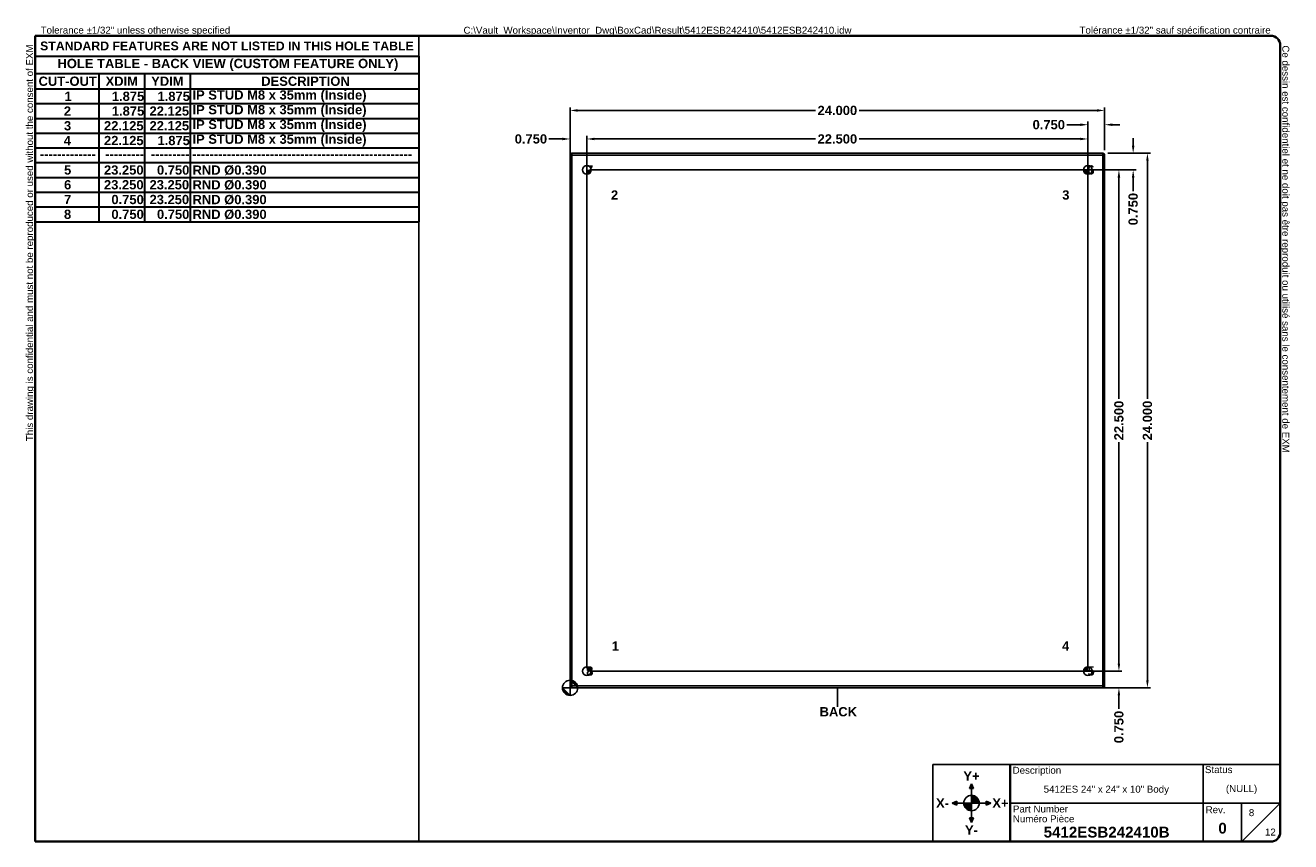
# Model space of a CAD drawing. Header units: inches. Extents: x 1.1 to 57.9, y 0.9 to 37.5.
import ezdxf

# ---------------------------------------------------------------- set-up
doc = ezdxf.new("R2010")
doc.units = ezdxf.units.IN
doc.header["$LTSCALE"] = 3.466667
doc.header["$MEASUREMENT"] = 0
doc.layers.get('0').update_dxf_attribs({"lineweight": 25})
for name, color, linetype, lineweight in [('Dimensions(ANSI)', 7, 'Continuous', 25), ('Sketch Geometry(ANSI)', 7, 'Continuous', 25), ('Symbols(ANSI)', 7, 'Continuous', 25), ('Visible Edges(ANSI)', 7, 'Continuous', 25), ('Visible Tangent Edges(ANSI)', 7, 'Continuous', 25)]:
    doc.layers.add(name, color=color, linetype=linetype, lineweight=lineweight)
doc.layers.add('Hatch', color=179, linetype='Continuous', lineweight=9, true_color=0x1e1e47)
doc.styles.add('Current-ANSI', font='arial.ttf')
doc.styles.add('Dimension-ANSI', font='arialbd.ttf')
doc.styles.add('Text Style44', font='arialbd.ttf')
doc.dimstyles.new('INCH-ANSI', dxfattribs={"dimscale": 3.466667, "dimtxt": 0.12, "dimasz": 0.098425, "dimexe": 0.04, "dimexo": 0.04, "dimgap": 0.031496, "dimtad": 0, "dimtih": 1, "dimtoh": 1, "dimdec": 3, "dimrnd": 1e-08, "dimzin": 0, "dimdsep": 46, "dimtxsty": 'Dimension-ANSI', "dimcen": 0.09, "dimdle": 0.312, "dimclrd": 179, "dimclre": 179, "dimclrt": 7, "dimadec": 1, "dimazin": 0, "dimtfac": 1, "dimtdec": 3, "dimtofl": 0, "dimtmove": 0, "dimatfit": 3, "dimfxl": 1, "dimtolj": 1, "dimtzin": 4, "dimlwd": 25, "dimlwe": 25, "dimarcsym": 0})
doc.dimstyles.new('INCH-ANSI-VERTICAL', dxfattribs={"dimscale": 3.466667, "dimtxt": 0.12, "dimasz": 0.098425, "dimexe": 0.04, "dimexo": 0.04, "dimgap": 0.031496, "dimtad": 0, "dimtih": 1, "dimtoh": 1, "dimdec": 3, "dimrnd": 1e-08, "dimzin": 0, "dimdsep": 46, "dimtxsty": 'Dimension-ANSI', "dimcen": 0.09, "dimdle": 0.312, "dimclrd": 179, "dimclre": 179, "dimclrt": 7, "dimadec": 1, "dimazin": 0, "dimtfac": 1, "dimtdec": 3, "dimtofl": 0, "dimtmove": 0, "dimatfit": 3, "dimfxl": 1, "dimtolj": 1, "dimtzin": 4, "dimlwd": 25, "dimlwe": 25, "dimarcsym": 0})

# ---------------------------------------------------------------- blocks, each defined once
blk = doc.blocks.new('Origin Indicator Symbol5')
at = {"layer": 'Dimensions(ANSI)'}
h = blk.add_hatch(color=7, dxfattribs=at)
edge = h.paths.add_edge_path(flags=0)
edge.add_line((7.365, 2.346), (7.464, 2.247))
edge.add_arc((7.365, 2.247), 0.0984, 0, 90)
h = blk.add_hatch(color=7, dxfattribs=at)
edge = h.paths.add_edge_path(flags=0)
edge.add_line((7.365, 2.149), (7.267, 2.247))
edge.add_arc((7.365, 2.247), 0.0984, 180, 270)
at = {"layer": 'Dimensions(ANSI)', "color": 7, "linetype": 'Continuous'}
for p, q in [((7.365, 2.346), (7.464, 2.247)), ((7.365, 2.149), (7.267, 2.247))]:
    blk.add_line(p, q, dxfattribs=at)
at = {"layer": 'Dimensions(ANSI)', "color": 7, "linetype": 'Continuous', "flags": 128}
for points in [[(7.365, 2.247), (7.464, 2.247), (7.365, 2.346), (7.365, 2.247)], [(7.365, 2.247), (7.365, 2.346), (7.365, 2.149), (7.365, 2.247)], [(7.365, 2.247), (7.365, 2.149), (7.267, 2.247), (7.365, 2.247)], [(7.365, 2.247), (7.267, 2.247), (7.365, 2.247), (7.365, 2.247)]]:
    blk.add_lwpolyline(points, dxfattribs=at)
at = {"layer": 'Dimensions(ANSI)', "color": 7, "linetype": 'Continuous'}
blk.add_circle((7.365, 2.247), 0.0984, dxfattribs=at)
for start, end in [(0, 90), (180, 270)]:
    blk.add_arc((7.365, 2.247), 0.0984, start, end, dxfattribs=at)
at = {"layer": 'Dimensions(ANSI)', "color": 7}
for points in [[(7.365, 2.247), (7.464, 2.247), (7.365, 2.346), (7.365, 2.247)], [(7.365, 2.247), (7.365, 2.346), (7.365, 2.149), (7.365, 2.247)], [(7.365, 2.247), (7.365, 2.149), (7.267, 2.247), (7.365, 2.247)], [(7.365, 2.247), (7.267, 2.247), (7.365, 2.247)]]:
    blk.add_solid(points, dxfattribs=at)
blk = doc.blocks.new('Borders EXM - B (Inch) - B')
at = {"layer": 'Sketch Geometry(ANSI)', "linetype": 'Continuous', "lineweight": 35}
for p, q in [((16.438, 10.692), (0.437, 10.692)), ((0.437, 10.692), (0.437, 0.255)), ((16.562, 0.38), (16.562, 10.567)), ((0.437, 0.255), (16.438, 0.255))]:
    blk.add_line(p, q, dxfattribs=at)
at = {"layer": 'Sketch Geometry(ANSI)'}
for p, q in [((5.406, 10.692), (5.406, 0.255)), ((0.437, 10.428), (5.406, 10.428))]:
    blk.add_line(p, q, dxfattribs=at)
at = {"layer": 'Sketch Geometry(ANSI)', "linetype": 'Continuous', "lineweight": 35}
for centre, start, end in [((16.438, 10.567), 0, 90), ((16.438, 0.38), 270, 0)]:
    blk.add_arc(centre, 0.125, start, end, dxfattribs=at)
at = {"layer": 'Symbols(ANSI)', "color": 7, "char_height": 0.09, "attachment_point": 7, "style": 'Current-ANSI'}
for s, insert in [('Tolerance ±1/32" unless otherwise specified', (0.509, 10.692)), ('Tolérance ±1/32" sauf spécification contraire', (13.963, 10.692))]:
    blk.add_mtext(s, dxfattribs=dict(at, insert=insert))
for s, insert, rotation in [('This drawing is confidential and must not be reproduced or used without the consent of EXM', (0.437, 5.442), 90), ('Ce dessin est confidentiel et ne doit pas être reproduit ou utilisé sans le consentement de EXM', (16.562, 10.567), 270)]:
    blk.add_mtext(s, dxfattribs=dict(at, insert=insert, rotation=rotation))
at = {"layer": 'Symbols(ANSI)', "color": 7, "insert": (2.921, 10.559), "char_height": 0.114, "width": 4.96908, "attachment_point": 5, "style": 'Dimension-ANSI'}
blk.add_mtext('\\fArial|b1|i0;{\\H0.1140;STANDARD FEATURES ARE NOT LISTED IN THIS HOLE TABLE}', dxfattribs=at)
at = {"layer": 'Symbols(ANSI)', "color": 7, "style": 'Current-ANSI'}
blk.add_attdef('FILENAME_AND_PATH_001', (5.985, 10.718), '', height=0.09, dxfattribs=at)
blk = doc.blocks.new('Title Blocks EXM-2 - ANSI B')
at = {"layer": 'Hatch'}
for points in [[(12.725, 0.94), (12.75, 0.94), (12.75, 1)], [(12.775, 0.94), (12.75, 1), (12.75, 0.94)], [(12.56, 0.75), (12.56, 0.775), (12.5, 0.75)], [(12.56, 0.75), (12.5, 0.75), (12.56, 0.725)], [(12.94, 0.75), (13, 0.75), (12.94, 0.775)], [(12.94, 0.75), (12.94, 0.725), (13, 0.75)], [(12.75, 0.56), (12.725, 0.56), (12.75, 0.5)], [(12.75, 0.56), (12.75, 0.5), (12.775, 0.56)]]:
    blk.add_hatch(color=7, dxfattribs=at).paths.add_polyline_path(points)
h = blk.add_hatch(color=7, dxfattribs=at)
edge = h.paths.add_edge_path()
edge.add_line((12.75, 0.85), (12.75, 0.75))
edge.add_line((12.75, 0.75), (12.85, 0.75))
edge.add_arc((12.75, 0.75), 0.1, 0, 90)
h = blk.add_hatch(color=7, dxfattribs=at)
edge = h.paths.add_edge_path()
edge.add_line((12.75, 0.65), (12.75, 0.75))
edge.add_line((12.75, 0.75), (12.65, 0.75))
edge.add_arc((12.75, 0.75), 0.1, 180, 270)
at = {"layer": 'Sketch Geometry(ANSI)'}
for p, q in [((12.249, 1.25), (16.749, 1.25)), ((12.249, 0.25), (12.249, 1.25)), ((15.749, 1.25), (15.749, 0.75)), ((16.749, 1.25), (16.749, 0.375)), ((12.75, 1), (12.725, 0.94)), ((12.75, 0.85), (12.75, 1)), ((12.775, 0.94), (12.75, 1)), ((12.725, 0.94), (12.775, 0.94)), ((12.75, 0.75), (12.75, 0.85)), ((12.5, 0.75), (12.56, 0.775)), ((12.65, 0.75), (12.5, 0.75)), ((12.56, 0.725), (12.5, 0.75)), ((12.56, 0.775), (12.56, 0.725)), ((12.75, 0.75), (12.65, 0.75)), ((12.75, 0.75), (12.85, 0.75)), ((12.75, 0.75), (12.75, 0.65)), ((12.85, 0.75), (13, 0.75)), ((13, 0.75), (12.94, 0.775)), ((12.94, 0.775), (12.94, 0.725)), ((12.94, 0.725), (13, 0.75)), ((15.749, 0.75), (13.249, 0.75)), ((16.249, 0.75), (15.749, 0.75)), ((15.749, 0.75), (15.749, 0.25)), ((16.249, 0.25), (16.249, 0.75)), ((16.249, 0.75), (16.749, 0.75)), ((16.249, 0.25), (16.749, 0.75)), ((12.775, 0.56), (12.725, 0.56)), ((12.725, 0.56), (12.75, 0.5)), ((12.75, 0.65), (12.75, 0.5)), ((12.75, 0.5), (12.775, 0.56)), ((13.249, 0.25), (12.249, 0.25)), ((16.624, 0.25), (13.249, 0.25))]:
    blk.add_line(p, q, dxfattribs=at)
at = {"layer": 'Sketch Geometry(ANSI)', "linetype": 'Continuous', "lineweight": 35}
blk.add_line((13.249, 0.25), (13.249, 1.25), dxfattribs=at)
at = {"layer": 'Sketch Geometry(ANSI)'}
blk.add_circle((12.75, 0.75), 0.1, dxfattribs=at)
blk.add_arc((16.624, 0.375), 0.125, 270, 0, dxfattribs=at)
at = {"layer": 'Symbols(ANSI)', "color": 7}
for s, insert, char_height, attachment_point, style in [('\\fArial|b1|i0;Y+', (12.75, 1.1), 0.12, 5, 'Dimension-ANSI'), ('Description', (13.283, 1.103), 0.09, 7, 'Current-ANSI'), ('Status', (15.774, 1.137), 0.09, 7, 'Current-ANSI'), ('\\fArial|b1|i0;X-', (12.375, 0.75), 0.12, 5, 'Dimension-ANSI'), ('\\fArial|b1|i0;X+', (13.125, 0.75), 0.12, 5, 'Dimension-ANSI'), ('Part Number', (13.287, 0.627), 0.09, 7, 'Current-ANSI'), ('Numéro Pièce', (13.286, 0.5), 0.09, 7, 'Current-ANSI'), ('\\fArial|b1|i0;Y-', (12.75, 0.4), 0.12, 5, 'Dimension-ANSI')]:
    blk.add_mtext(s, dxfattribs=dict(at, insert=insert, char_height=char_height, attachment_point=attachment_point, style=style))
at = {"layer": 'Symbols(ANSI)', "color": 7, "insert": (15.783, 0.618), "char_height": 0.09, "width": 0.25854, "attachment_point": 7, "style": 'Current-ANSI'}
blk.add_mtext('Rev.', dxfattribs=at)
at = {"layer": 'Symbols(ANSI)', "color": 7}
for tag, p, height, style in [('DESIGN_STATE_001', (16.045, 0.893), 0.09, 'Current-ANSI'), ('IDW_DESC_IAM_001', (13.685, 0.885), 0.09, 'Current-ANSI'), ('Sheet_number_001', (16.342, 0.581), 0.09, 'Current-ANSI'), ('IDW_REV_001', (15.947, 0.355), 0.14, 'Text Style44'), ('IDW_NAME_IAM_001', (13.685, 0.304), 0.14, 'Text Style44'), ('Number_of_sheets_001', (16.551, 0.33), 0.09, 'Current-ANSI')]:
    blk.add_attdef(tag, p, '', height=height, dxfattribs=dict(at, style=style))
blk = doc.blocks.new('Datum Identifier5')
at = {"layer": 'Symbols(ANSI)', "color": 7, "linetype": 'Continuous', "lineweight": 25}
for p, q in [((10.827, 2.149), (10.827, 2.247)), ((10.827, 2.149), (10.827, 2.184)), ((10.827, 2.184), (10.827, 2))]:
    blk.add_line(p, q, dxfattribs=at)
at = {"layer": 'Symbols(ANSI)', "color": 7, "insert": (10.597, 1.876), "char_height": 0.12, "attachment_point": 7, "style": 'Dimension-ANSI'}
blk.add_mtext('BACK', dxfattribs=at)
blk = doc.blocks.new('Leader Text2')
at = {"layer": 'Symbols(ANSI)', "color": 7, "insert": (7.905, 2.728), "char_height": 0.12, "attachment_point": 7, "style": 'Dimension-ANSI'}
blk.add_mtext('1', dxfattribs=at)
blk = doc.blocks.new('Leader Text3')
at = {"layer": 'Symbols(ANSI)', "color": 7, "insert": (7.895, 8.569), "char_height": 0.12, "attachment_point": 7, "style": 'Dimension-ANSI'}
blk.add_mtext('2', dxfattribs=at)
blk = doc.blocks.new('Leader Text4')
at = {"layer": 'Symbols(ANSI)', "color": 7, "insert": (13.739, 8.568), "char_height": 0.12, "attachment_point": 7, "style": 'Dimension-ANSI'}
blk.add_mtext('3', dxfattribs=at)
blk = doc.blocks.new('Leader Text5')
at = {"layer": 'Symbols(ANSI)', "color": 7, "insert": (13.736, 2.728), "char_height": 0.12, "attachment_point": 7, "style": 'Dimension-ANSI'}
blk.add_mtext('4', dxfattribs=at)
blk = doc.blocks.new('Leader Text6')
at = {"layer": 'Symbols(ANSI)', "color": 7, "insert": (14.065, 2.403), "char_height": 0.12, "attachment_point": 7, "style": 'Dimension-ANSI'}
blk.add_mtext('5', dxfattribs=at)
blk = doc.blocks.new('*D24')
at = {"layer": 'Defpoints', "color": 0, "linetype": 'Continuous', "transparency": 16777216}
for p in [(26.283, 32.43), (26.283, 31.04), (25.533, 7.79)]:
    blk.add_point(p, dxfattribs=at)
at = {"layer": 'Dimensions(ANSI)', "color": 179, "linetype": 'Continuous', "lineweight": 25, "true_color": 0x262658, "transparency": 16777216}
for p, q in [((25.192, 32.43), (24.584, 32.43)), ((25.533, 7.929), (25.533, 32.569)), ((26.283, 31.179), (26.283, 32.569)), ((26.624, 32.43), (26.965, 32.43))]:
    blk.add_line(p, q, dxfattribs=at)
at = {"layer": 'Dimensions(ANSI)', "color": 179, "linetype": 'Continuous', "true_color": 0x262658, "transparency": 16777216}
for points in [[(25.192, 32.487), (25.192, 32.373), (25.533, 32.43)], [(26.624, 32.487), (26.624, 32.373), (26.283, 32.43)]]:
    blk.add_solid(points, dxfattribs=at)
at = {"layer": 'Dimensions(ANSI)', "color": 7, "linetype": 'Continuous', "lineweight": 25, "transparency": 16777216, "insert": (23.774, 32.43), "char_height": 0.416, "attachment_point": 5, "style": 'Dimension-ANSI'}
blk.add_mtext('\\A1;0.750', dxfattribs=at)
blk = doc.blocks.new('*D25')
at = {"layer": 'Defpoints', "color": 0, "linetype": 'Continuous', "transparency": 16777216}
for p in [(48.785, 8.54), (50.173, 8.54), (25.535, 7.79)]:
    blk.add_point(p, dxfattribs=at)
at = {"layer": 'Dimensions(ANSI)', "color": 179, "linetype": 'Continuous', "lineweight": 25, "true_color": 0x262658, "transparency": 16777216}
for p, q in [((50.173, 8.881), (50.173, 9.222)), ((48.923, 8.54), (50.311, 8.54)), ((25.673, 7.79), (50.311, 7.79)), ((50.173, 7.449), (50.173, 6.841))]:
    blk.add_line(p, q, dxfattribs=at)
at = {"layer": 'Dimensions(ANSI)', "color": 179, "linetype": 'Continuous', "true_color": 0x262658, "transparency": 16777216}
for points in [[(50.116, 8.881), (50.23, 8.881), (50.173, 8.54)], [(50.116, 7.449), (50.23, 7.449), (50.173, 7.79)]]:
    blk.add_solid(points, dxfattribs=at)
at = {"layer": 'Dimensions(ANSI)', "color": 7, "linetype": 'Continuous', "lineweight": 25, "transparency": 16777216, "insert": (50.173, 6.031), "char_height": 0.416, "attachment_point": 5, "rotation": 90, "style": 'Dimension-ANSI'}
blk.add_mtext('\\A1;0.750', dxfattribs=at)
blk = doc.blocks.new('Leader Text7')
at = {"layer": 'Symbols(ANSI)', "color": 7, "insert": (14.064, 8.893), "char_height": 0.12, "attachment_point": 7, "style": 'Dimension-ANSI'}
blk.add_mtext('6', dxfattribs=at)
blk = doc.blocks.new('Leader Text8')
at = {"layer": 'Symbols(ANSI)', "color": 7, "insert": (7.574, 8.895), "char_height": 0.12, "attachment_point": 7, "style": 'Dimension-ANSI'}
blk.add_mtext('7', dxfattribs=at)
blk = doc.blocks.new('*D28')
at = {"layer": 'Defpoints', "color": 0, "linetype": 'Continuous', "transparency": 16777216}
for p in [(48.783, 32.43), (26.283, 8.54), (48.783, 8.54)]:
    blk.add_point(p, dxfattribs=at)
at = {"layer": 'Dimensions(ANSI)', "color": 179, "linetype": 'Continuous', "lineweight": 25, "true_color": 0x262658, "transparency": 16777216}
for p, q in [((26.283, 8.679), (26.283, 32.569)), ((26.624, 32.43), (36.556, 32.43)), ((48.442, 32.43), (38.509, 32.43)), ((48.783, 8.679), (48.783, 32.569))]:
    blk.add_line(p, q, dxfattribs=at)
at = {"layer": 'Dimensions(ANSI)', "color": 179, "linetype": 'Continuous', "true_color": 0x262658, "transparency": 16777216}
for points in [[(26.624, 32.487), (26.624, 32.373), (26.283, 32.43)], [(48.442, 32.487), (48.442, 32.373), (48.783, 32.43)]]:
    blk.add_solid(points, dxfattribs=at)
at = {"layer": 'Dimensions(ANSI)', "color": 7, "linetype": 'Continuous', "lineweight": 25, "transparency": 16777216, "insert": (37.533, 32.43), "char_height": 0.416, "attachment_point": 5, "style": 'Dimension-ANSI'}
blk.add_mtext('\\A1;22.500', dxfattribs=at)
blk = doc.blocks.new('*D29')
at = {"layer": 'Defpoints', "color": 0, "linetype": 'Continuous', "transparency": 16777216}
for p in [(48.785, 31.04), (50.173, 31.04), (26.285, 8.54)]:
    blk.add_point(p, dxfattribs=at)
at = {"layer": 'Dimensions(ANSI)', "color": 179, "linetype": 'Continuous', "lineweight": 25, "true_color": 0x262658, "transparency": 16777216}
for p, q in [((48.923, 31.04), (50.311, 31.04)), ((50.173, 30.699), (50.173, 20.766)), ((50.173, 8.881), (50.173, 18.814)), ((26.423, 8.54), (50.311, 8.54))]:
    blk.add_line(p, q, dxfattribs=at)
at = {"layer": 'Dimensions(ANSI)', "color": 179, "linetype": 'Continuous', "true_color": 0x262658, "transparency": 16777216}
for points in [[(50.116, 30.699), (50.23, 30.699), (50.173, 31.04)], [(50.116, 8.881), (50.23, 8.881), (50.173, 8.54)]]:
    blk.add_solid(points, dxfattribs=at)
at = {"layer": 'Dimensions(ANSI)', "color": 7, "linetype": 'Continuous', "lineweight": 25, "transparency": 16777216, "insert": (50.173, 19.79), "char_height": 0.416, "attachment_point": 5, "rotation": 90, "style": 'Dimension-ANSI'}
blk.add_mtext('\\A1;22.500', dxfattribs=at)
blk = doc.blocks.new('Leader Text9')
at = {"layer": 'Symbols(ANSI)', "color": 7, "insert": (7.574, 2.402), "char_height": 0.12, "attachment_point": 7, "style": 'Dimension-ANSI'}
blk.add_mtext('8', dxfattribs=at)
blk = doc.blocks.new('*D31')
at = {"layer": 'Defpoints', "color": 0, "linetype": 'Continuous', "transparency": 16777216}
for p in [(49.533, 33.07), (49.533, 31.79), (48.783, 31.04)]:
    blk.add_point(p, dxfattribs=at)
at = {"layer": 'Dimensions(ANSI)', "color": 179, "linetype": 'Continuous', "lineweight": 25, "true_color": 0x262658, "transparency": 16777216}
for p, q in [((48.442, 33.07), (47.834, 33.07)), ((48.783, 31.179), (48.783, 33.209)), ((49.533, 31.929), (49.533, 33.209)), ((49.874, 33.07), (50.215, 33.07))]:
    blk.add_line(p, q, dxfattribs=at)
at = {"layer": 'Dimensions(ANSI)', "color": 179, "linetype": 'Continuous', "true_color": 0x262658, "transparency": 16777216}
for points in [[(48.442, 33.127), (48.442, 33.013), (48.783, 33.07)], [(49.874, 33.127), (49.874, 33.013), (49.533, 33.07)]]:
    blk.add_solid(points, dxfattribs=at)
at = {"layer": 'Dimensions(ANSI)', "color": 7, "linetype": 'Continuous', "lineweight": 25, "transparency": 16777216, "insert": (47.024, 33.07), "char_height": 0.416, "attachment_point": 5, "style": 'Dimension-ANSI'}
blk.add_mtext('\\A1;0.750', dxfattribs=at)
blk = doc.blocks.new('*D32')
at = {"layer": 'Defpoints', "color": 0, "linetype": 'Continuous', "transparency": 16777216}
for p in [(49.535, 31.79), (50.813, 31.79), (26.285, 31.04)]:
    blk.add_point(p, dxfattribs=at)
at = {"layer": 'Dimensions(ANSI)', "color": 179, "linetype": 'Continuous', "lineweight": 25, "true_color": 0x262658, "transparency": 16777216}
for p, q in [((50.813, 32.131), (50.813, 32.472)), ((49.673, 31.79), (50.951, 31.79)), ((26.423, 31.04), (50.951, 31.04)), ((50.813, 30.699), (50.813, 30.091))]:
    blk.add_line(p, q, dxfattribs=at)
at = {"layer": 'Dimensions(ANSI)', "color": 179, "linetype": 'Continuous', "true_color": 0x262658, "transparency": 16777216}
for points in [[(50.756, 32.131), (50.87, 32.131), (50.813, 31.79)], [(50.756, 30.699), (50.87, 30.699), (50.813, 31.04)]]:
    blk.add_solid(points, dxfattribs=at)
at = {"layer": 'Dimensions(ANSI)', "color": 7, "linetype": 'Continuous', "lineweight": 25, "transparency": 16777216, "insert": (50.813, 29.281), "char_height": 0.416, "attachment_point": 5, "rotation": 90, "style": 'Dimension-ANSI'}
blk.add_mtext('\\A1;0.750', dxfattribs=at)
blk = doc.blocks.new('*D33')
at = {"layer": 'Defpoints', "color": 0, "linetype": 'Continuous', "transparency": 16777216}
for p in [(49.533, 33.71), (49.533, 31.79), (25.533, 7.79)]:
    blk.add_point(p, dxfattribs=at)
at = {"layer": 'Dimensions(ANSI)', "color": 179, "linetype": 'Continuous', "lineweight": 25, "true_color": 0x262658, "transparency": 16777216}
for p, q in [((25.533, 7.929), (25.533, 33.849)), ((25.874, 33.71), (36.556, 33.71)), ((49.192, 33.71), (38.509, 33.71)), ((49.533, 31.929), (49.533, 33.849))]:
    blk.add_line(p, q, dxfattribs=at)
at = {"layer": 'Dimensions(ANSI)', "color": 179, "linetype": 'Continuous', "true_color": 0x262658, "transparency": 16777216}
for points in [[(25.874, 33.767), (25.874, 33.653), (25.533, 33.71)], [(49.192, 33.767), (49.192, 33.653), (49.533, 33.71)]]:
    blk.add_solid(points, dxfattribs=at)
at = {"layer": 'Dimensions(ANSI)', "color": 7, "linetype": 'Continuous', "lineweight": 25, "transparency": 16777216, "insert": (37.533, 33.71), "char_height": 0.416, "attachment_point": 5, "style": 'Dimension-ANSI'}
blk.add_mtext('\\A1;24.000', dxfattribs=at)
blk = doc.blocks.new('*D34')
at = {"layer": 'Defpoints', "color": 0, "linetype": 'Continuous', "transparency": 16777216}
for p in [(49.535, 31.79), (51.453, 31.79), (25.535, 7.79)]:
    blk.add_point(p, dxfattribs=at)
at = {"layer": 'Dimensions(ANSI)', "color": 179, "linetype": 'Continuous', "lineweight": 25, "true_color": 0x262658, "transparency": 16777216}
for p, q in [((49.673, 31.79), (51.591, 31.79)), ((51.453, 31.449), (51.453, 20.766)), ((51.453, 8.131), (51.453, 18.814)), ((25.673, 7.79), (51.591, 7.79))]:
    blk.add_line(p, q, dxfattribs=at)
at = {"layer": 'Dimensions(ANSI)', "color": 179, "linetype": 'Continuous', "true_color": 0x262658, "transparency": 16777216}
for points in [[(51.396, 31.449), (51.51, 31.449), (51.453, 31.79)], [(51.396, 8.131), (51.51, 8.131), (51.453, 7.79)]]:
    blk.add_solid(points, dxfattribs=at)
at = {"layer": 'Dimensions(ANSI)', "color": 7, "linetype": 'Continuous', "lineweight": 25, "transparency": 16777216, "insert": (51.453, 19.79), "char_height": 0.416, "attachment_point": 5, "rotation": 90, "style": 'Dimension-ANSI'}
blk.add_mtext('\\A1;24.000', dxfattribs=at)
blk = doc.blocks.new('Table4')
at = {"layer": 'Symbols(ANSI)', "color": 7, "lineweight": 30}
for p, q in [((0.438, 10.428), (5.406, 10.428)), ((0.438, 10.428), (0.438, 10.202)), ((5.406, 10.428), (5.406, 10.202)), ((0.438, 10.202), (5.406, 10.202)), ((0.438, 10.202), (0.438, 10.003)), ((1.264, 10.202), (1.264, 10.003)), ((1.855, 10.202), (1.855, 10.003)), ((2.445, 10.202), (2.445, 10.003)), ((5.406, 10.202), (5.406, 10.003)), ((0.438, 10.003), (5.406, 10.003)), ((0.438, 10.003), (0.438, 8.283)), ((1.264, 10.003), (1.264, 8.283)), ((1.855, 10.003), (1.855, 8.283)), ((2.445, 10.003), (2.445, 8.283)), ((5.406, 10.003), (5.406, 8.283)), ((0.438, 9.812), (5.406, 9.812)), ((0.438, 9.621), (5.406, 9.621)), ((0.438, 9.43), (5.406, 9.43)), ((0.438, 9.239), (5.406, 9.239)), ((0.438, 9.048), (5.406, 9.048)), ((0.438, 8.857), (5.406, 8.857)), ((0.438, 8.665), (5.406, 8.665)), ((0.438, 8.474), (5.406, 8.474)), ((0.438, 8.283), (5.406, 8.283))]:
    blk.add_line(p, q, dxfattribs=at)
at = {"layer": 'Symbols(ANSI)', "color": 7, "char_height": 0.12, "attachment_point": 7, "style": 'Dimension-ANSI'}
for s, insert in [('HOLE TABLE - BACK VIEW (CUSTOM FEATURE ONLY)', (0.727, 10.236)), ('CUT-OUT', (0.482, 10.041)), ('XDIM', (1.35, 10.043)), ('YDIM', (1.94, 10.043)), ('DESCRIPTION', (3.366, 10.041)), ('1', (0.818, 9.848)), ('1.875', (1.431, 9.846)), ('1.875', (2.022, 9.846)), ('IP STUD M8 x 35mm (Inside)', (2.475, 9.829)), ('2', (0.809, 9.656)), ('1.875', (1.431, 9.655)), ('22.125', (1.919, 9.655)), ('IP STUD M8 x 35mm (Inside)', (2.475, 9.638)), ('3', (0.811, 9.464)), ('22.125', (1.329, 9.464)), ('22.125', (1.919, 9.464)), ('IP STUD M8 x 35mm (Inside)', (2.475, 9.447)), ('4', (0.808, 9.274)), ('22.125', (1.329, 9.273)), ('1.875', (2.022, 9.273)), ('IP STUD M8 x 35mm (Inside)', (2.475, 9.256)), ('-------------', (0.498, 9.1)), ('---------', (1.345, 9.1)), ('---------', (1.935, 9.1)), ('---------------------------------------------------', (2.473, 9.1)), ('5', (0.812, 8.892)), ('23.250', (1.329, 8.891)), ('0.750', (2.015, 8.891)), ('RND Ø0.390', (2.476, 8.886)), ('6', (0.812, 8.7)), ('23.250', (1.329, 8.7)), ('23.250', (1.919, 8.7)), ('RND Ø0.390', (2.476, 8.695)), ('7', (0.812, 8.511)), ('0.750', (1.425, 8.509)), ('23.250', (1.919, 8.509)), ('RND Ø0.390', (2.476, 8.504)), ('8', (0.811, 8.318)), ('0.750', (1.425, 8.318)), ('0.750', (2.015, 8.318)), ('RND Ø0.390', (2.476, 8.313))]:
    blk.add_mtext(s, dxfattribs=dict(at, insert=insert))

msp = doc.modelspace()

# ---------------------------------------------------------------- linework, layer by layer
at = {"layer": 'Visible Edges(ANSI)'}
for p, q in [((25.5328, 7.874), (25.5328, 31.706)), ((25.6168, 31.79), (49.4488, 31.79)), ((49.5328, 31.706), (49.5328, 7.874)), ((26.399, 30.8929), (26.399, 30.8834)), ((26.4394, 30.9239), (26.43, 30.9239)), ((48.6357, 30.9239), (48.6262, 30.9239)), ((48.6667, 30.8929), (48.6667, 30.8834)), ((26.399, 8.6967), (26.399, 8.6872)), ((26.43, 8.6562), (26.4394, 8.6562)), ((48.6262, 8.6562), (48.6357, 8.6562)), ((48.6667, 8.6967), (48.6667, 8.6872)), ((49.4488, 7.79), (25.6168, 7.79))]:
    msp.add_line(p, q, dxfattribs=at)
for centre in [(26.2828, 31.04), (48.7828, 31.04), (26.2828, 8.54), (48.7828, 8.54)]:
    msp.add_circle(centre, 0.195, dxfattribs=at)
for centre, radius, start, end in [((25.6168, 31.706), 0.084, 90, 180), ((49.4488, 31.706), 0.084, 0, 90), ((26.43, 30.8929), 0.031, 90, 180), ((48.6357, 30.8929), 0.031, 0, 90), ((26.43, 8.6872), 0.031, 180, 270), ((48.6357, 8.6872), 0.031, 270, 0), ((25.6168, 7.874), 0.084, 180, 270), ((49.4488, 7.874), 0.084, 270, 0)]:
    msp.add_arc(centre, radius, start, end, dxfattribs=at)
at = {"layer": 'Visible Tangent Edges(ANSI)'}
for p, q in [((25.5328, 31.706), (25.6168, 31.706)), ((25.6168, 31.79), (25.6168, 31.706)), ((49.4488, 31.706), (25.6168, 31.706)), ((25.6168, 31.706), (25.6168, 7.874)), ((49.4488, 31.79), (49.4488, 31.706)), ((49.5328, 31.706), (49.4488, 31.706)), ((49.4488, 7.874), (49.4488, 31.706)), ((26.315, 31.0079), (26.43, 30.9239)), ((26.399, 30.8929), (26.315, 31.0079)), ((26.315, 31.0079), (26.4751, 31.0079)), ((26.315, 30.8477), (26.315, 31.0079)), ((48.5905, 31.0079), (48.7507, 31.0079)), ((48.6357, 30.9239), (48.7507, 31.0079)), ((48.7507, 31.0079), (48.6667, 30.8929)), ((48.7507, 31.0079), (48.7507, 30.8477)), ((26.315, 8.5722), (26.315, 8.7324)), ((26.315, 8.5722), (26.399, 8.6872)), ((26.43, 8.6562), (26.315, 8.5722)), ((26.4751, 8.5722), (26.315, 8.5722)), ((48.7507, 8.5722), (48.5905, 8.5722)), ((48.7507, 8.5722), (48.6357, 8.6562)), ((48.6667, 8.6872), (48.7507, 8.5722)), ((48.7507, 8.7324), (48.7507, 8.5722)), ((25.5328, 7.874), (25.6168, 7.874)), ((25.6168, 7.79), (25.6168, 7.874)), ((25.6168, 7.874), (49.4488, 7.874)), ((49.5328, 7.874), (49.4488, 7.874)), ((49.4488, 7.79), (49.4488, 7.874))]:
    msp.add_line(p, q, dxfattribs=at)

# ---------------------------------------------------------------- block references
at = {"xscale": 3.466666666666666, "yscale": 3.466666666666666, "zscale": 3.466666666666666}
for name, p, values in [('Borders EXM - B (Inch) - B', (0, 0), {'FILENAME_AND_PATH_001': 'C:\\Vault_Workspace\\Inventor_Dwg\\BoxCad\\Result\\5412ESB242410\\5412ESB242410.idw'}), ('Title Blocks EXM-2 - ANSI B', (-0.6459, 0.0157), {'IDW_REV_001': '0', 'Sheet_number_001': '8', 'Number_of_sheets_001': '12', 'IDW_DESC_IAM_001': '5412ES 24" x 24" x 10" Body', 'DESIGN_STATE_001': '(NULL)', 'IDW_NAME_IAM_001': '5412ESB242410B'})]:
    msp.add_blockref(name, p, dxfattribs=at).add_auto_attribs(values)
msp.add_blockref('Table4', (0, 0), dxfattribs=at)
at = {"layer": 'Dimensions(ANSI)', "xscale": 3.466666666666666, "yscale": 3.466666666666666, "zscale": 3.466666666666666}
msp.add_blockref('Origin Indicator Symbol5', (0, 0), dxfattribs=at)
at = {"layer": 'Symbols(ANSI)', "xscale": 3.466666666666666, "yscale": 3.466666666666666, "zscale": 3.466666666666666}
for name in ['Leader Text8', 'Leader Text7', 'Leader Text3', 'Leader Text4', 'Leader Text2', 'Leader Text5', 'Leader Text9', 'Leader Text6', 'Datum Identifier5']:
    msp.add_blockref(name, (0, 0), dxfattribs=at)

# ---------------------------------------------------------------- dimensions: what is measured, and where the dimension line sits
at = {"layer": 'Dimensions(ANSI)', "color": 179, "linetype": 'Continuous', "lineweight": 25, "true_color": 0x262658}
for base, p1, p2, angle, dimstyle, picture, middle in [((49.5328, 33.71), (25.5328, 7.79), (49.5328, 31.79), 180, 'INCH-ANSI', '*D33', (37.5328, 33.71)), ((49.5328, 33.07), (48.7828, 31.04), (49.5328, 31.79), 180, 'INCH-ANSI', '*D31', (47.0237, 33.07)), ((26.2828, 32.43), (25.5328, 7.79), (26.2828, 31.04), 180, 'INCH-ANSI', '*D24', (23.7737, 32.43)), ((48.7828, 32.43), (26.2828, 8.54), (48.7828, 8.54), 180, 'INCH-ANSI', '*D28', (37.5328, 32.43)), ((50.8128, 31.79), (26.2845, 31.04), (49.5345, 31.79), 90, 'INCH-ANSI-VERTICAL', '*D32', (50.8128, 29.2809)), ((51.4528, 31.79), (25.5345, 7.79), (49.5345, 31.79), 90, 'INCH-ANSI-VERTICAL', '*D34', (51.4528, 19.79)), ((50.1728, 31.04), (26.2845, 8.54), (48.7845, 31.04), 90, 'INCH-ANSI-VERTICAL', '*D29', (50.1728, 19.79)), ((50.1728, 8.54), (25.5345, 7.79), (48.7845, 8.54), 90, 'INCH-ANSI-VERTICAL', '*D25', (50.1728, 6.0309))]:
    dim = msp.add_linear_dim(base=base, p1=p1, p2=p2, angle=angle, dimstyle=dimstyle, override={"dimgap": 0.031496, "dimtih": 0, "dimtoh": 0, "dimdec": 3, "dimtol": 0, "dimlim": 0, "dimtp": 0, "dimtm": 0, "dimtdec": 3, "dimatfit": 1}, dxfattribs=at)
    dim.commit()
    dim.dimension.update_dxf_attribs({"geometry": picture, "text_midpoint": middle, "dimtype": 160})

doc.saveas('drawing.dxf')
